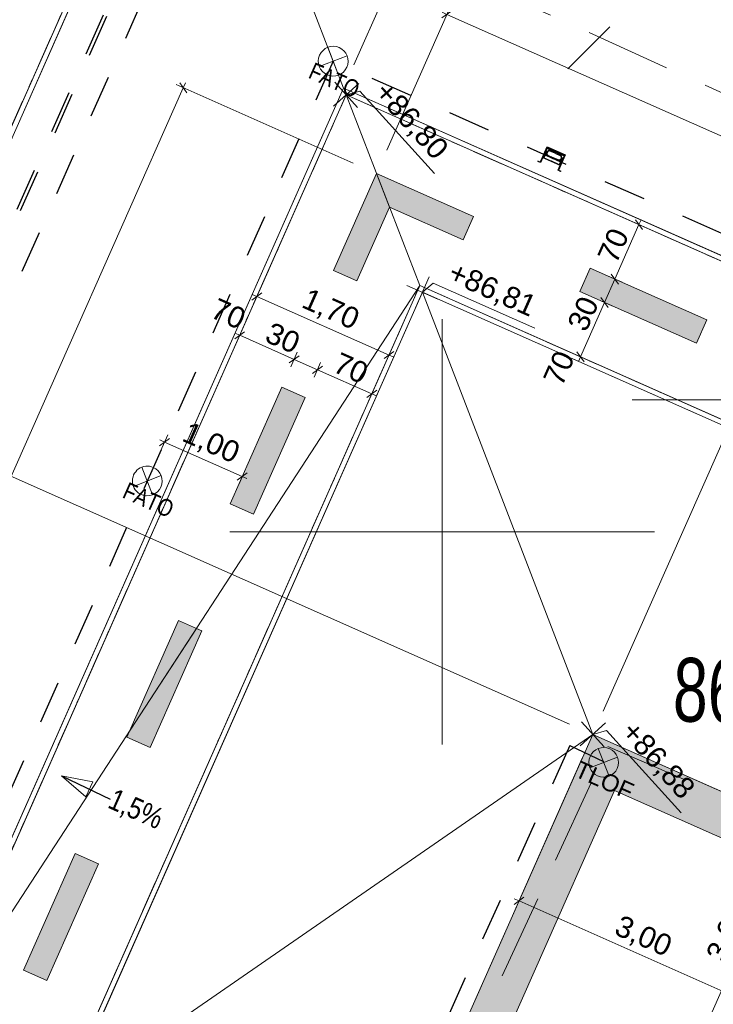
# Model space of a CAD drawing. Header units: metres. Extents: x -1013 to 1493500, y -5789517 to 1032.
# Tile 35 of 66: x -7 to 1, y 9 to 21. Entities that reach past the tile are written whole.
import ezdxf
from ezdxf.xclip import XClip

# ---------------------------------------------------------------- set-up
doc = ezdxf.new("R2010")
doc.units = ezdxf.units.M
doc.header["$MEASUREMENT"] = 0
doc.header["$XCLIPFRAME"] = 0
for name, pattern in [('2_KTCR02', [1.5, 1, -0.5]), ('GUZ', [1, 0.5, -0.5]), ('Kropki i Kreski', [0.72, 0.36, -0.18, 0, -0.18])]:
    doc.linetypes.add(name, pattern=pattern)
for name, color, linetype, lineweight in [('130-Z Teren1', 7, 'Continuous', 13), ('130-Z Teren21', 37, 'Continuous', 5), ('130-Z Teren69', 41, 'Continuous', 13), ('130-Z Teren94', 9, 'Continuous', 13), ('310-W Oświetlenie1', 7, 'Continuous', 13), ('310-W Oświetlenie85', 1, 'Continuous', 25), ('450-K Belki21', 37, 'Continuous', 5), ('450-K Belki69', 41, 'Continuous', 13), ('703-L Płaszczyzny podejścia 2D3', 152, 'Continuous', 30), ('709-L Rzędne terenu25', 5, 'Continuous', 13), ('709-L Rzędne terenu85', 1, 'Continuous', 25), ('711-L Wymiary opisy1', 7, 'Continuous', 13), ('711-L Wymiary opisy85', 1, 'Continuous', 25), ('720-L Oznakowanie lądowiska1', 7, 'Continuous', 13), ('720-L Oznakowanie lądowiska253', 2, 'Continuous', 13), ('720-L Oznakowanie lądowiska91', 255, 'Continuous', 13), ('720-L Oznakowanie lądowiska94', 9, 'Continuous', 13), ('810-G Ogólne2', 4, 'Continuous', 20), ('ex_02_DXF_MZ_500_4_KTCR_D_L_17', 9, 'Continuous', 18), ('ex_02_DXF_MZ_500_4_Podzial_sekcyjny_krzyze7', 9, 'Continuous', 18), ('ex_02_DXF_MZ_500_4_RTPW_T_17', 9, 'Continuous', 18), ('ex_02_DXF_MZ_500_4_SUSM_D_T_07', 9, 'Continuous', 18), ('ex_02_DXF_MZ_500_4_SUUI_E_T_37', 9, 'Continuous', 18)]:
    doc.layers.add(name, color=color, linetype=linetype, lineweight=lineweight)
for name, color, linetype in [('700-L Mapa 1_100 dwg', 7, 'Continuous'), ('711-L Wymiary opisy', 7, 'Continuous'), ('EL-INST_EL', 1, 'GUZ'), ('EL-INST_TEL', 6, 'GUZ')]:
    doc.layers.add(name, color=color, linetype=linetype)
doc.layers.get('700-L Mapa 1_100 dwg').off()
doc.styles.add('STYL_AUTOMATYCZNY_1', font='Arial.ttf')
doc.styles.add('STYL_AUTOMATYCZNY_2', font='Arial.ttf')
doc.styles.add('STYL_AUTOMATYCZNY_3', font='Arial Narrow.ttf')
doc.styles.add('STYL_AUTOMATYCZNY_4', font='Arial.ttf', dxfattribs={"width": 0.7})
doc.dimstyles.new('STYL_AUTOMATYCZNY__1', dxfattribs={"dimtxt": 0.25, "dimasz": 0.095, "dimexe": 0.18, "dimexo": 0.3, "dimgap": 0, "dimtad": 1, "dimzin": 0, "dimdsep": 46, "dimtxsty": 'STYL_AUTOMATYCZNY_2', "dimblk": 'ARROWHEAD_2', "dimblk1": 'ARROWHEAD_2', "dimblk2": 'ARROWHEAD_2', "dimcen": 0.09, "dimclrd": 7, "dimclre": 7, "dimclrt": 1, "dimazin": 0, "dimtfac": 1, "dimtdec": 4, "dimtmove": 0, "dimatfit": 3, "dimfxl": 1, "dimtolj": 1, "dimtzin": 0, "dimarcsym": 0})
doc.dimstyles.new('STYL_AUTOMATYCZNY__2', dxfattribs={"dimtxt": 0.35, "dimasz": 0.095, "dimexe": 0.18, "dimexo": 0.3, "dimgap": 0, "dimtad": 1, "dimzin": 0, "dimdsep": 46, "dimtxsty": 'STYL_AUTOMATYCZNY_2', "dimblk": 'ARROWHEAD_2', "dimblk1": 'ARROWHEAD_2', "dimblk2": 'ARROWHEAD_2', "dimcen": 0.09, "dimclrd": 7, "dimclre": 7, "dimclrt": 1, "dimazin": 0, "dimtfac": 1, "dimtdec": 4, "dimtmove": 0, "dimatfit": 3, "dimfxl": 1, "dimtolj": 1, "dimtzin": 0, "dimarcsym": 0})
doc.dimstyles.new('STYL_AUTOMATYCZNY__5', dxfattribs={"dimtxt": 0.18, "dimasz": 0.3648, "dimexe": 0.18, "dimexo": 0.0625, "dimgap": 0, "dimtad": 0, "dimtih": 1, "dimtoh": 1, "dimdec": 4, "dimzin": 0, "dimdsep": 46, "dimcen": 0.09, "dimadec": 0, "dimazin": 0, "dimtfac": 1, "dimtdec": 4, "dimtmove": 0, "dimatfit": 3, "dimldrblk": 'ARROWHEAD_4', "dimfxl": 1, "dimtolj": 1, "dimtzin": 0, "dimarcsym": 0})

# ---------------------------------------------------------------- blocks, each defined once
blk = doc.blocks.new('*D5')
at = {"layer": '711-L Wymiary opisy1', "color": 7, "linetype": 'Continuous', "lineweight": 13, "transparency": 16777216}
for p, q in [((-4.674, 24.638), (-3.921, 26.336)), ((-3.901, 26.293), (-4.018, 26.208)), ((-4.015, 26.275), (-3.959, 26.25)), ((-3.959, 26.25), (26.485, 12.759)), ((25.771, 11.146), (26.523, 12.845)), ((26.427, 12.717), (26.544, 12.802)), ((26.485, 12.759), (26.541, 12.735))]:
    blk.add_line(p, q, dxfattribs=at)
at = {"layer": '711-L Wymiary opisy85', "color": 1, "lineweight": 25, "transparency": 16777216, "insert": (10.891, 19.724), "char_height": 0.25, "attachment_point": 7, "rotation": 336.1008, "style": 'STYL_AUTOMATYCZNY_2'}
blk.add_mtext('\\A1;{\\pql;\\fArial|b0|i0|c238|p0;\\W1.000000;33,30}', dxfattribs=at)
blk = doc.blocks.new('ARROWHEAD_2')
at = {"color": 0, "linetype": 'Continuous', "lineweight": 0}
for p, q in [((0, 0), (-1, 0)), ((-0.38, -0.66), (0.38, 0.66))]:
    blk.add_line(p, q, dxfattribs=at)
blk = doc.blocks.new('*D7')
at = {"layer": '711-L Wymiary opisy1', "color": 7, "linetype": 'Continuous', "lineweight": 13, "transparency": 16777216}
for p, q in [((-4.674, 24.638), (-4.082, 25.974)), ((-4.061, 25.931), (-4.178, 25.846)), ((-4.176, 25.913), (-4.12, 25.888)), ((-4.12, 25.888), (-1.02, 24.515)), ((-0.962, 24.557), (-1.079, 24.472))]:
    blk.add_line(p, q, dxfattribs=at)
at = {"layer": '711-L Wymiary opisy85', "color": 1, "lineweight": 25, "transparency": 16777216, "insert": (-2.855, 25.383), "char_height": 0.25, "attachment_point": 7, "rotation": 336.1008, "style": 'STYL_AUTOMATYCZNY_2'}
blk.add_mtext('\\A1;{\\pql;\\fArial|b0|i0|c238|p0;\\W1.000000;3,39}', dxfattribs=at)
blk = doc.blocks.new('*D8')
at = {"layer": '711-L Wymiary opisy1', "color": 7, "linetype": 'Continuous', "lineweight": 13, "transparency": 16777216}
for p, q in [((-4.12, 25.888), (-1.02, 24.515)), ((-2.948, 20.165), (-0.982, 24.601)), ((-0.962, 24.557), (-1.079, 24.472)), ((-1.02, 24.515), (23.226, 13.771)), ((21.298, 9.421), (23.264, 13.857)), ((23.284, 13.813), (23.168, 13.728)), ((23.226, 13.771), (26.325, 12.398))]:
    blk.add_line(p, q, dxfattribs=at)
at = {"layer": '711-L Wymiary opisy85', "color": 1, "lineweight": 25, "transparency": 16777216, "insert": (10.731, 19.362), "char_height": 0.25, "attachment_point": 7, "rotation": 336.1008, "style": 'STYL_AUTOMATYCZNY_2'}
blk.add_mtext('\\A1;{\\pql;\\fArial|b0|i0|c238|p0;\\W1.000000;26,52}', dxfattribs=at)
blk = doc.blocks.new('*D10')
at = {"layer": '711-L Wymiary opisy1', "color": 7, "linetype": 'Continuous', "lineweight": 13, "transparency": 16777216}
for p, q in [((-4.674, 24.638), (-4.242, 25.612)), ((-4.222, 25.569), (-4.338, 25.484)), ((-4.336, 25.551), (-4.28, 25.527)), ((-4.28, 25.527), (4.085, 21.82)), ((4.144, 21.862), (4.027, 21.777))]:
    blk.add_line(p, q, dxfattribs=at)
at = {"layer": '711-L Wymiary opisy85', "color": 1, "lineweight": 25, "transparency": 16777216, "insert": (-0.382, 23.854), "char_height": 0.25, "attachment_point": 7, "rotation": 336.1008, "style": 'STYL_AUTOMATYCZNY_2'}
blk.add_mtext('\\A1;{\\pql;\\fArial|b0|i0|c238|p0;\\W1.000000;9,15}', dxfattribs=at)
blk = doc.blocks.new('*D11')
at = {"layer": '711-L Wymiary opisy1', "color": 7, "linetype": 'Continuous', "lineweight": 13, "transparency": 16777216}
for p, q in [((-4.28, 25.527), (4.085, 21.82)), ((-0.015, 12.565), (4.123, 21.905)), ((4.144, 21.862), (4.027, 21.777)), ((4.085, 21.82), (17.799, 15.743)), ((13.698, 6.488), (17.837, 15.828)), ((17.858, 15.785), (17.741, 15.7)), ((17.799, 15.743), (26.165, 12.036))]:
    blk.add_line(p, q, dxfattribs=at)
at = {"layer": '711-L Wymiary opisy85', "color": 1, "lineweight": 25, "transparency": 16777216, "insert": (10.57, 19.001), "char_height": 0.25, "attachment_point": 7, "rotation": 336.1008, "style": 'STYL_AUTOMATYCZNY_2'}
blk.add_mtext('\\A1;{\\pql;\\fArial|b0|i0|c238|p0;\\W1.000000;15,00}', dxfattribs=at)
blk = doc.blocks.new('*D13')
at = {"layer": '711-L Wymiary opisy1', "color": 7, "linetype": 'Continuous', "lineweight": 13, "transparency": 16777216}
for p, q in [((-6.883, 25.249), (-6.968, 25.365)), ((-6.901, 25.363), (-6.926, 25.307)), ((-6.926, 25.307), (-20.416, -5.138)), ((-7.011, 25.345), (-5.07, 24.485)), ((-20.459, -5.079), (-20.374, -5.196)), ((-20.502, -5.1), (-18.561, -5.96)), ((-20.416, -5.138), (-20.441, -5.194))]:
    blk.add_line(p, q, dxfattribs=at)
at = {"layer": '711-L Wymiary opisy85', "color": 1, "lineweight": 25, "transparency": 16777216, "insert": (-13.891, 9.713), "char_height": 0.25, "attachment_point": 7, "rotation": 66.1008, "style": 'STYL_AUTOMATYCZNY_2'}
blk.add_mtext('\\A1;{\\pql;\\fArial|b0|i0|c238|p0;\\W1.000000;33,30}', dxfattribs=at)
blk = doc.blocks.new('*D14')
at = {"layer": '711-L Wymiary opisy1', "color": 7, "linetype": 'Continuous', "lineweight": 13, "transparency": 16777216}
for p, q in [((-6.56, 25.145), (-18.369, -1.506)), ((-6.646, 25.183), (-5.07, 24.485)), ((-6.517, 25.087), (-6.603, 25.203)), ((-6.535, 25.201), (-6.56, 25.145)), ((-18.455, -1.468), (-13.085, -3.847)), ((-18.327, -1.564), (-18.412, -1.447))]:
    blk.add_line(p, q, dxfattribs=at)
at = {"layer": '711-L Wymiary opisy85', "color": 1, "lineweight": 25, "transparency": 16777216, "insert": (-12.684, 11.448), "char_height": 0.25, "attachment_point": 7, "rotation": 66.1008, "style": 'STYL_AUTOMATYCZNY_2'}
blk.add_mtext('\\A1;{\\pql;\\fArial|b0|i0|c238|p0;\\W1.000000;29,15}', dxfattribs=at)
blk = doc.blocks.new('*D16')
at = {"layer": '711-L Wymiary opisy1', "color": 7, "linetype": 'Continuous', "lineweight": 13, "transparency": 16777216}
for p, q in [((-6.28, 25.021), (-5.07, 24.485)), ((-6.152, 24.925), (-6.237, 25.041)), ((-6.17, 25.039), (-6.194, 24.983)), ((-6.194, 24.983), (-9.901, 16.618)), ((-9.859, 16.559), (-9.944, 16.676)), ((-9.987, 16.656), (-0.411, 12.412))]:
    blk.add_line(p, q, dxfattribs=at)
at = {"layer": '711-L Wymiary opisy85', "color": 1, "lineweight": 25, "transparency": 16777216, "insert": (-8.229, 20.516), "char_height": 0.25, "attachment_point": 7, "rotation": 66.1008, "style": 'STYL_AUTOMATYCZNY_2'}
blk.add_mtext('\\A1;{\\pql;\\fArial|b0|i0|c238|p0;\\W1.000000;9,15}', dxfattribs=at)
blk = doc.blocks.new('*D17')
at = {"layer": '711-L Wymiary opisy1', "color": 7, "linetype": 'Continuous', "lineweight": 13, "transparency": 16777216}
for p, q in [((-6.194, 24.983), (-9.901, 16.618)), ((-9.859, 16.559), (-9.944, 16.676)), ((-9.901, 16.618), (-15.978, 2.904)), ((-9.987, 16.656), (-0.411, 12.412)), ((-16.064, 2.942), (-6.488, -1.302)), ((-15.936, 2.845), (-16.021, 2.962))]:
    blk.add_line(p, q, dxfattribs=at)
at = {"layer": '711-L Wymiary opisy85', "color": 1, "lineweight": 25, "transparency": 16777216, "insert": (-13.159, 9.389), "char_height": 0.25, "attachment_point": 7, "rotation": 66.1008, "style": 'STYL_AUTOMATYCZNY_2'}
blk.add_mtext('\\A1;{\\pql;\\fArial|b0|i0|c238|p0;\\W1.000000;15,00}', dxfattribs=at)
blk = doc.blocks.new('*D26')
at = {"layer": '711-L Wymiary opisy1', "color": 7, "linetype": 'Continuous', "lineweight": 13, "transparency": 16777216}
for p, q in [((1.737, 9.116), (-1.005, 10.331)), ((1.775, 9.201), (0.297, 5.864)), ((1.679, 9.073), (1.796, 9.158)), ((4.48, 7.9), (1.737, 9.116)), ((4.518, 7.986), (4.255, 7.392)), ((4.422, 7.858), (4.538, 7.943))]:
    blk.add_line(p, q, dxfattribs=at)
at = {"layer": '711-L Wymiary opisy85', "color": 1, "lineweight": 25, "transparency": 16777216, "insert": (2.824, 8.689), "char_height": 0.25, "attachment_point": 7, "rotation": 336.1008, "style": 'STYL_AUTOMATYCZNY_2'}
blk.add_mtext('\\A1;{\\pql;\\fArial|b0|i0|c238|p0;\\W1.000000;3,00}', dxfattribs=at)
blk = doc.blocks.new('*D27')
at = {"layer": '711-L Wymiary opisy1', "color": 7, "linetype": 'Continuous', "lineweight": 13, "transparency": 16777216}
for p, q in [((-0.259, 12.017), (-1.043, 10.245)), ((-0.947, 10.374), (-1.064, 10.289)), ((-1.005, 10.331), (-1.061, 10.356)), ((1.737, 9.116), (-1.005, 10.331)), ((1.679, 9.073), (1.796, 9.158))]:
    blk.add_line(p, q, dxfattribs=at)
at = {"layer": '711-L Wymiary opisy85', "color": 1, "lineweight": 25, "transparency": 16777216, "insert": (0.081, 9.904), "char_height": 0.25, "attachment_point": 7, "rotation": 336.1008, "style": 'STYL_AUTOMATYCZNY_2'}
blk.add_mtext('\\A1;{\\pql;\\fArial|b0|i0|c238|p0;\\W1.000000;3,00}', dxfattribs=at)
blk = doc.blocks.new('*D28')
at = {"layer": '711-L Wymiary opisy1', "color": 7, "linetype": 'Continuous', "lineweight": 13, "transparency": 16777216}
for p, q in [((0.137, 12.169), (2.33, 11.198)), ((2.244, 11.236), (1.029, 8.493)), ((2.287, 11.177), (2.202, 11.294)), ((2.269, 11.292), (2.244, 11.236)), ((1.029, 8.493), (-0.187, 5.75)), ((0.943, 8.531), (3.859, 7.239)), ((1.071, 8.435), (0.986, 8.551))]:
    blk.add_line(p, q, dxfattribs=at)
at = {"layer": '711-L Wymiary opisy85', "color": 1, "lineweight": 25, "transparency": 16777216, "insert": (1.456, 9.579), "char_height": 0.25, "attachment_point": 7, "rotation": 66.1008, "style": 'STYL_AUTOMATYCZNY_2'}
blk.add_mtext('\\A1;{\\pql;\\fArial|b0|i0|c238|p0;\\W1.000000;3,00}', dxfattribs=at)
blk = doc.blocks.new('*D33')
at = {"layer": '711-L Wymiary opisy1', "color": 7, "linetype": 'Continuous', "lineweight": 13, "transparency": 16777216}
for p, q in [((-5.139, 15.814), (-5.258, 15.544)), ((-5.118, 15.77), (-5.235, 15.685)), ((-5.177, 15.728), (-5.232, 15.753)), ((-4.262, 15.323), (-5.177, 15.728)), ((-4.224, 15.409), (-4.3, 15.237)), ((-4.321, 15.28), (-4.204, 15.365)), ((-4.206, 15.298), (-4.262, 15.323))]:
    blk.add_line(p, q, dxfattribs=at)
at = {"layer": '711-L Wymiary opisy85', "color": 1, "lineweight": 25, "transparency": 16777216, "insert": (-5.004, 15.706), "char_height": 0.25, "attachment_point": 7, "rotation": 336.1008, "style": 'STYL_AUTOMATYCZNY_2'}
blk.add_mtext('\\A1;{\\pql;\\fArial|b0|i0|c238|p0;\\W1.000000;1,00}', dxfattribs=at)
blk = doc.blocks.new('*D34')
at = {"layer": '711-L Wymiary opisy1', "color": 7, "linetype": 'Continuous', "lineweight": 13, "transparency": 16777216}
for p, q in [((-4.33, 16.898), (-3.161, 19.537)), ((-4.234, 17.026), (-4.35, 16.941)), ((-4.348, 17.008), (-4.292, 16.984)), ((-4.292, 16.984), (-3.652, 16.7)), ((-3.594, 16.743), (-3.71, 16.658))]:
    blk.add_line(p, q, dxfattribs=at)
at = {"layer": '711-L Wymiary opisy85', "color": 1, "lineweight": 25, "transparency": 16777216, "char_height": 0.25, "attachment_point": 7, "rotation": 336.1008, "style": 'STYL_AUTOMATYCZNY_2'}
for s, insert in [('\\A1;{\\pql;\\fArial|b0|i0|c238|p0;\\W1.000000;70}', (-4.653, 17.199)), ('\\A1;{\\pql;\\fArial|b0|i0|c238|p0;\\W1.000000;30}', (-4.013, 16.915))]:
    blk.add_mtext(s, dxfattribs=dict(at, insert=insert))
blk = doc.blocks.new('*D35')
at = {"layer": '711-L Wymiary opisy1', "color": 7, "linetype": 'Continuous', "lineweight": 13, "transparency": 16777216}
for p, q in [((-4.292, 16.984), (-3.652, 16.7)), ((-3.594, 16.743), (-3.71, 16.658)), ((-3.69, 16.614), (-3.614, 16.786)), ((-3.652, 16.7), (-3.378, 16.579)), ((-3.319, 16.621), (-3.436, 16.536))]:
    blk.add_line(p, q, dxfattribs=at)
blk = doc.blocks.new('*D36')
at = {"layer": '711-L Wymiary opisy1', "color": 7, "linetype": 'Continuous', "lineweight": 13, "transparency": 16777216}
for p, q in [((-2.776, 16.209), (-2.295, 17.294)), ((-3.652, 16.7), (-3.378, 16.579)), ((-3.319, 16.621), (-3.436, 16.536)), ((-3.416, 16.493), (-3.34, 16.664)), ((-3.378, 16.579), (-2.738, 16.295)), ((-2.796, 16.252), (-2.679, 16.338)), ((-2.738, 16.295), (-2.682, 16.27))]:
    blk.add_line(p, q, dxfattribs=at)
at = {"layer": '711-L Wymiary opisy85', "color": 1, "lineweight": 25, "transparency": 16777216, "insert": (-3.212, 16.56), "char_height": 0.25, "attachment_point": 7, "rotation": 336.1008, "style": 'STYL_AUTOMATYCZNY_2'}
blk.add_mtext('\\A1;{\\pql;\\fArial|b0|i0|c238|p0;\\W1.000000;70}', dxfattribs=at)
blk = doc.blocks.new('*D37')
at = {"layer": '711-L Wymiary opisy1', "color": 7, "linetype": 'Continuous', "lineweight": 13, "transparency": 16777216}
for p, q in [((-0.197, 16.693), (-1.899, 17.447)), ((-0.283, 16.731), (0.001, 17.37)), ((-0.042, 17.429), (0.043, 17.312)), ((-0.325, 16.789), (-0.24, 16.672)), ((-0.307, 16.675), (-0.283, 16.731))]:
    blk.add_line(p, q, dxfattribs=at)
at = {"layer": '711-L Wymiary opisy85', "color": 1, "lineweight": 25, "transparency": 16777216, "char_height": 0.25, "attachment_point": 7, "rotation": 66.1008, "style": 'STYL_AUTOMATYCZNY_2'}
for s, insert in [('\\A1;{\\pql;\\fArial|b0|i0|c238|p0;\\W1.000000;30}', (-0.214, 17.009)), ('\\A1;{\\pql;\\fArial|b0|i0|c238|p0;\\W1.000000;70}', (-0.498, 16.369))]:
    blk.add_mtext(s, dxfattribs=dict(at, insert=insert))
blk = doc.blocks.new('*D38')
at = {"layer": '711-L Wymiary opisy1', "color": 7, "linetype": 'Continuous', "lineweight": 13, "transparency": 16777216}
for p, q in [((0.001, 17.37), (0.122, 17.645)), ((0.08, 17.703), (0.165, 17.586)), ((-0.283, 16.731), (0.001, 17.37)), ((0.087, 17.332), (-0.085, 17.408)), ((-0.042, 17.429), (0.043, 17.312))]:
    blk.add_line(p, q, dxfattribs=at)
blk = doc.blocks.new('*D39')
at = {"layer": '711-L Wymiary opisy1', "color": 7, "linetype": 'Continuous', "lineweight": 13, "transparency": 16777216}
for p, q in [((0.492, 18.247), (-2.765, 19.69)), ((0.449, 18.226), (0.364, 18.343)), ((0.406, 18.285), (0.431, 18.341)), ((0.122, 17.645), (0.406, 18.285)), ((0.001, 17.37), (0.122, 17.645)), ((0.208, 17.607), (0.037, 17.683)), ((0.08, 17.703), (0.165, 17.586))]:
    blk.add_line(p, q, dxfattribs=at)
at = {"layer": '711-L Wymiary opisy85', "color": 1, "lineweight": 25, "transparency": 16777216, "insert": (0.141, 17.811), "char_height": 0.25, "attachment_point": 7, "rotation": 66.1008, "style": 'STYL_AUTOMATYCZNY_2'}
blk.add_mtext('\\A1;{\\pql;\\fArial|b0|i0|c238|p0;\\W1.000000;70}', dxfattribs=at)
blk = doc.blocks.new('*D46')
at = {"layer": '711-L Wymiary opisy1', "color": 7, "linetype": 'Continuous', "lineweight": 13, "transparency": 16777216}
for p, q in [((0.137, 12.169), (2.33, 11.198)), ((2.244, 11.236), (1.029, 8.493)), ((2.287, 11.177), (2.202, 11.294)), ((2.269, 11.292), (2.244, 11.236)), ((1.071, 8.435), (0.986, 8.551))]:
    blk.add_line(p, q, dxfattribs=at)
at = {"layer": '711-L Wymiary opisy85', "color": 1, "lineweight": 25, "transparency": 16777216, "insert": (1.456, 9.579), "char_height": 0.25, "attachment_point": 7, "rotation": 66.1008, "style": 'STYL_AUTOMATYCZNY_2'}
blk.add_mtext('\\A1;{\\pql;\\fArial|b0|i0|c238|p0;\\W1.000000;3,00}', dxfattribs=at)
blk = doc.blocks.new('*D47')
at = {"layer": '711-L Wymiary opisy1', "color": 7, "linetype": 'Continuous', "lineweight": 13, "transparency": 16777216}
for p, q in [((2.244, 11.236), (1.029, 8.493)), ((1.029, 8.493), (-0.187, 5.75)), ((0.943, 8.531), (3.859, 7.239)), ((1.071, 8.435), (0.986, 8.551)), ((-0.144, 5.692), (-0.229, 5.808)), ((-0.272, 5.788), (-0.099, 5.711))]:
    blk.add_line(p, q, dxfattribs=at)
at = {"layer": '711-L Wymiary opisy85', "color": 1, "lineweight": 25, "transparency": 16777216, "insert": (0.24, 6.837), "char_height": 0.25, "attachment_point": 7, "rotation": 66.1008, "style": 'STYL_AUTOMATYCZNY_2'}
blk.add_mtext('\\A1;{\\pql;\\fArial|b0|i0|c238|p0;\\W1.000000;3,00}', dxfattribs=at)
blk = doc.blocks.new('*D51')
at = {"layer": '711-L Wymiary opisy1', "color": 7, "linetype": 'Continuous', "lineweight": 13, "transparency": 16777216}
for p, q in [((-4.128, 17.355), (-3.161, 19.537)), ((-4.031, 17.483), (-4.148, 17.398)), ((-4.146, 17.465), (-4.09, 17.44)), ((-4.09, 17.44), (-2.535, 16.752)), ((-2.573, 16.666), (-2.295, 17.294)), ((-2.594, 16.709), (-2.477, 16.794)), ((-2.535, 16.752), (-2.48, 16.727))]:
    blk.add_line(p, q, dxfattribs=at)
at = {"layer": '711-L Wymiary opisy85', "color": 1, "lineweight": 25, "transparency": 16777216, "insert": (-3.597, 17.277), "char_height": 0.25, "attachment_point": 7, "rotation": 336.1008, "style": 'STYL_AUTOMATYCZNY_2'}
blk.add_mtext('\\A1;{\\pql;\\fArial|b0|i0|c238|p0;\\W1.000000;1,70}', dxfattribs=at)
blk = doc.blocks.new('*D57')
at = {"layer": '711-L Wymiary opisy1', "color": 7, "linetype": 'Continuous', "lineweight": 13, "transparency": 16777216}
for p, q in [((-1.816, 20.844), (-2.561, 19.162)), ((-1.795, 20.801), (-1.912, 20.716)), ((-1.854, 20.758), (-1.91, 20.783)), ((21.003, 10.63), (-1.854, 20.758)), ((21.041, 10.716), (20.295, 9.034)), ((20.944, 10.588), (21.061, 10.673)), ((21.059, 10.605), (21.003, 10.63))]:
    blk.add_line(p, q, dxfattribs=at)
at = {"layer": '711-L Wymiary opisy85', "color": 1, "lineweight": 25, "transparency": 16777216, "insert": (9.054, 16.002), "char_height": 0.35, "attachment_point": 7, "rotation": 336.1008, "style": 'STYL_AUTOMATYCZNY_2'}
blk.add_mtext('\\A1;{\\pql;\\fArial|b0|i0|c238|p0;\\W1.000000;25,00}', dxfattribs=at)
blk = doc.blocks.new('*D58')
at = {"layer": '711-L Wymiary opisy1', "color": 7, "linetype": 'Continuous', "lineweight": 13, "transparency": 16777216}
for p, q in [((-5.041, 19.933), (-2.957, 19.009)), ((-4.913, 19.837), (-4.998, 19.953)), ((-4.931, 19.951), (-4.956, 19.895)), ((-4.956, 19.895), (-15.084, -2.962)), ((-15.17, -2.924), (-13.085, -3.847)), ((-15.126, -2.903), (-15.041, -3.02)), ((-15.084, -2.962), (-15.109, -3.017))]:
    blk.add_line(p, q, dxfattribs=at)
at = {"layer": '711-L Wymiary opisy85', "color": 1, "lineweight": 25, "transparency": 16777216, "insert": (-10.327, 7.946), "char_height": 0.35, "attachment_point": 7, "rotation": 66.1008, "style": 'STYL_AUTOMATYCZNY_2'}
blk.add_mtext('\\A1;{\\pql;\\fArial|b0|i0|c238|p0;\\W1.000000;25,00}', dxfattribs=at)
blk = doc.blocks.new('ARROWHEAD_4')
at = {"color": 0, "linetype": 'Continuous', "lineweight": 0}
blk.add_line((0, 0), (-1, 0), dxfattribs=at)
at = {"color": 0, "linetype": 'Continuous', "lineweight": 0, "flags": 128}
blk.add_lwpolyline([(-1, 0.2679), (0, 0), (-1, -0.2679)], close=True, dxfattribs=at)
blk = doc.blocks.new('Rysunek_1_4', base_point=(-51.91, -72.413))
at = {"layer": 'ex_02_DXF_MZ_500_4_KTCR_D_L_17', "color": 9, "linetype": '2_KTCR02', "lineweight": 18}
for p, q in [((-8.381, 24.253), (5.263, 18.08)), ((-6.234, -1.446), (0.041, 12.149)), ((0.041, 12.149), (13.604, 6.274))]:
    blk.add_line(p, q, dxfattribs=at)
at = {"layer": 'ex_02_DXF_MZ_500_4_Podzial_sekcyjny_krzyze7', "color": 9, "linetype": 'Continuous', "lineweight": 18}
for p, q in [((-1.91, 12.173), (-1.91, 17.173)), ((-4.41, 14.673), (0.59, 14.673))]:
    blk.add_line(p, q, dxfattribs=at)
at = {"layer": 'ex_02_DXF_MZ_500_4_SUSM_D_T_07', "color": 9, "linetype": 'Continuous', "lineweight": 18}
blk.add_line((0.064, 20.613), (-0.431, 20.118), dxfattribs=at)
at = {"layer": 'ex_02_DXF_MZ_500_4_SUUI_E_T_37', "color": 9, "linetype": 'Continuous', "lineweight": 18}
blk.add_line((0.324, 16.226), (5.019, 16.226), dxfattribs=at)
at = {"layer": 'ex_02_DXF_MZ_500_4_RTPW_T_17', "color": 9, "linetype": 'Continuous', "lineweight": 18, "insert": (0.8, 12.434), "char_height": 0.75, "attachment_point": 7, "rotation": 358.683, "style": 'STYL_AUTOMATYCZNY_4'}
blk.add_mtext('\\A1;{\\pql;\\fArial|b0|i0|c238|p0;\\W0.700000;86.69}', dxfattribs=at)

msp = doc.modelspace()

# ---------------------------------------------------------------- hatches: boundary and pattern name
at = {"layer": '720-L Oznakowanie lądowiska253', "linetype": 'Continuous', "lineweight": 13}
msp.add_hatch(color=2, dxfattribs=at).paths.add_polyline_path([(-3.1754, 5.4339), (-2.7183, 5.2313), (0.1176, 11.6311), (12.9172, 5.9593), (10.0813, -0.4405), (10.5385, -0.6431), (13.5769, 6.2139), (-0.137, 12.2908)])
at = {"layer": '720-L Oznakowanie lądowiska91', "linetype": 'Continuous', "lineweight": 13}
for points in [[(-2.6826, 18.8878), (-3.189, 17.7449), (-2.9148, 17.6234), (-2.5299, 18.492), (-1.6613, 18.1071), (-1.5398, 18.3814)], [(1.203, 17.1659), (-0.1684, 17.7736), (-0.29, 17.4994), (1.0814, 16.8917)], [(-4.4044, 15.0022), (-4.1301, 14.8806), (-3.5224, 16.252), (-3.7967, 16.3735)], [(-5.6198, 12.2594), (-5.3455, 12.1378), (-4.7378, 13.5092), (-4.801, 13.5372), (-5.0121, 13.6308), (-5.59, 12.3267)], [(-6.8352, 9.5166), (-6.5609, 9.3951), (-5.9532, 10.7665), (-6.2275, 10.888)]]:
    msp.add_hatch(color=8, dxfattribs=at).paths.add_polyline_path(points)

# ---------------------------------------------------------------- linework, layer by layer
at = {"layer": '130-Z Teren1', "color": 7, "linetype": 'Continuous', "lineweight": 13, "flags": 128}
for points in [[(-13.8136, -4.3557), (-3.0696, 19.8905), (-4.765, 24.2841), (-18.2071, -6.0511)], [(-3.0696, 19.8905), (-4.765, 24.2841), (25.5699, 10.8413), (21.1766, 9.1465)], [(-7.9816, 8.6574), (-3.039, 19.8113), (-2.1735, 17.5684), (-6.4273, 7.9687), (-2.7703, 6.3481), (-3.1754, 5.4339), (-3.5806, 4.5196), (-7.2376, 6.1401), (-11.4914, -3.4596), (-13.7344, -4.3251), (-8.7918, 6.8289)], [(-2.1735, 17.5684), (18.8545, 8.2504), (21.0974, 9.1159), (-3.039, 19.8113)], [(-6.3482, 7.9992), (-2.1429, 17.4892), (-0.137, 12.2908), (-2.746, 6.403)], [(-0.137, 12.2908), (-2.1429, 17.4892), (18.7753, 8.2199), (13.5769, 6.2139)], [(-0.137, 12.2908), (-3.1754, 5.4339), (-6.2139, -1.4231), (7.5, -7.5), (10.5385, -0.6431), (13.5769, 6.2139)]]:
    msp.add_lwpolyline(points, close=True, dxfattribs=at)
at = {"layer": '130-Z Teren21', "color": 37, "linetype": 'Continuous', "lineweight": 5}
for p, q in [((-13.8136, -4.3557), (-3.0696, 19.8905)), ((-13.7344, -4.3251), (-3.039, 19.8113)), ((-3.0696, 19.8905), (21.1766, 9.1465)), ((-3.039, 19.8113), (21.0974, 9.1159)), ((-2.1735, 17.5684), (-6.4273, 7.9687)), ((-2.1429, 17.4892), (-6.3482, 7.9992)), ((-2.1735, 17.5684), (18.8545, 8.2504)), ((-2.1429, 17.4892), (18.7753, 8.2199))]:
    msp.add_line(p, q, dxfattribs=at)
at = {"layer": '130-Z Teren69', "color": 41, "linetype": 'Kropki i Kreski', "lineweight": 13}
for p, q in [((-13.7344, -4.3251), (-3.039, 19.8113)), ((-3.039, 19.8113), (21.0974, 9.1159)), ((-6.4273, 7.9687), (-2.1735, 17.5684)), ((-2.1735, 17.5684), (18.8545, 8.2504))]:
    msp.add_line(p, q, dxfattribs=at)
at = {"layer": '130-Z Teren94', "color": 9, "linetype": 'Continuous', "lineweight": 13}
for p, q in [((-7.9816, 8.6574), (-2.1735, 17.5684)), ((-6.3482, 7.9992), (-0.137, 12.2908))]:
    msp.add_line(p, q, dxfattribs=at)
at = {"layer": '310-W Oświetlenie1', "color": 7, "linetype": 'Continuous', "lineweight": 13}
for p, q in [((-3.0285, 20.2702), (-3.355, 20.1442)), ((-3.2548, 20.3704), (-3.1287, 20.0439)), ((-5.4424, 15.4334), (-5.3164, 15.1069)), ((-5.2162, 15.3332), (-5.5427, 15.2072)), ((-0.0727, 12.1242), (0.0533, 11.7977)), ((0.1536, 12.024), (-0.1729, 11.898))]:
    msp.add_line(p, q, dxfattribs=at)
at = {"layer": '310-W Oświetlenie1', "color": 7, "linetype": 'Continuous', "lineweight": 13, "flags": 128}
for points in [[(-3.2626, 20.0472, -1), (-3.1209, 20.3672, -1)], [(-5.4503, 15.1102, -1), (-5.3085, 15.4301, -1)], [(-0.0806, 11.801, -1), (0.0612, 12.121, -1)]]:
    msp.add_lwpolyline(points, format="xyb", close=True, dxfattribs=at)
at = {"layer": '310-W Oświetlenie85', "color": 1, "linetype": 'Continuous', "lineweight": 25}
for p, q in [((-0.731, 19.0737), (-0.6742, 19.2019)), ((-0.6786, 19.1817), (-0.7258, 19.0752)), ((-0.7178, 19.0678), (-0.6811, 19.1506)), ((-0.6781, 19.1493), (-0.7134, 19.0697)), ((-0.6876, 19.1258), (-0.6768, 19.1502)), ((-0.6804, 19.1226), (-0.6876, 19.1258)), ((-0.4703, 19.0894), (-0.6824, 19.1834)), ((-0.6811, 19.1506), (-0.6781, 19.1493)), ((-0.6696, 19.147), (-0.6804, 19.1226)), ((-0.6679, 19.1462), (-0.6786, 19.1219)), ((-0.4662, 19.0986), (-0.6783, 19.1926)), ((-0.6768, 19.1502), (-0.6696, 19.147)), ((-0.6742, 19.2019), (-0.4621, 19.1079)), ((-0.5816, 19.1244), (-0.6481, 19.1539)), ((-0.5808, 19.1261), (-0.6473, 19.1556)), ((-0.5816, 19.1244), (-0.5152, 19.095)), ((-0.5808, 19.1261), (-0.5144, 19.0967)), ((-0.4621, 19.1079), (-0.5189, 18.9797)), ((-0.7838, 19.0298), (-0.7826, 19.0326)), ((-0.7531, 19.0162), (-0.7838, 19.0298)), ((-0.7826, 19.0326), (-0.7547, 19.0202)), ((-0.7547, 19.0202), (-0.731, 19.0737)), ((-0.7282, 19.0725), (-0.7531, 19.0162)), ((-0.5189, 18.9797), (-0.731, 19.0737)), ((-0.731, 19.0737), (-0.7282, 19.0725)), ((-0.7258, 19.0752), (-0.7164, 19.071)), ((-0.7134, 19.0697), (-0.6235, 19.0299)), ((-0.6718, 19.1004), (-0.6222, 19.0784)), ((-0.671, 19.1021), (-0.6045, 19.0726)), ((-0.5336, 18.9901), (-0.6235, 19.0299)), ((-0.621, 19.0753), (-0.6229, 19.071)), ((-0.6229, 19.071), (-0.6082, 19.0645)), ((-0.621, 19.0753), (-0.621, 19.0753)), ((-0.5934, 19.058), (-0.6082, 19.0645)), ((-0.5381, 19.0432), (-0.6045, 19.0726)), ((-0.5915, 19.0622), (-0.5934, 19.058)), ((-0.5915, 19.0622), (-0.5915, 19.0622)), ((-0.5389, 19.0415), (-0.5884, 19.0634)), ((-0.4984, 19.0696), (-0.5336, 18.9901)), ((-0.532, 18.9855), (-0.4954, 19.0683)), ((-0.474, 19.0911), (-0.5212, 18.9846)), ((-0.5075, 19.0752), (-0.5183, 19.0508)), ((-0.5058, 19.0744), (-0.5166, 19.0501)), ((-0.5166, 19.0501), (-0.5093, 19.0469)), ((-0.5093, 19.0469), (-0.4986, 19.0712)), ((-0.4986, 19.0712), (-0.5058, 19.0744)), ((-0.4954, 19.0683), (-0.4984, 19.0696)), ((-0.5465, 18.9247), (-0.5216, 18.9809)), ((-0.5159, 18.9111), (-0.5465, 18.9247)), ((-0.5189, 18.9797), (-0.5426, 18.9262)), ((-0.5426, 18.9262), (-0.5147, 18.9138)), ((-0.5212, 18.9846), (-0.5306, 18.9887)), ((-0.5216, 18.9809), (-0.5189, 18.9797)), ((-0.5147, 18.9138), (-0.5159, 18.9111))]:
    msp.add_line(p, q, dxfattribs=at)
for centre, radius, start, end in [((-0.6649, 19.1158), 0.0169, 156.10077, 246.10077), ((-0.6649, 19.1158), 0.015, 156.10077, 246.10077), ((-0.6541, 19.1401), 0.0169, 66.10084, 156.10084), ((-0.6541, 19.1401), 0.015, 66.10084, 156.10084), ((-0.6231, 19.0763), 0.00234, 336.10077, 66.10077), ((-0.5894, 19.0613), 0.00234, 66.10084, 156.10084), ((-0.532, 19.0569), 0.0169, 246.10084, 336.10084), ((-0.532, 19.0569), 0.015, 246.10084, 336.10084), ((-0.5212, 19.0812), 0.015, 336.10077, 66.10077), ((-0.5212, 19.0812), 0.0169, 336.10077, 66.10077)]:
    msp.add_arc(centre, radius, start, end, dxfattribs=at)
for p in [(-0.6696, 19.147), (-0.6679, 19.1462), (-0.6718, 19.1004), (-0.671, 19.1021), (-0.5389, 19.0415), (-0.5381, 19.0432), (-0.5075, 19.0752), (-0.5058, 19.0744)]:
    msp.add_point(p, dxfattribs=at)
at = {"layer": '450-K Belki21', "color": 37, "linetype": 'Continuous', "lineweight": 5}
for p, q in [((-18.2863, -6.0816), (-4.7955, 24.3632)), ((-18.2071, -6.0511), (-4.765, 24.2841))]:
    msp.add_line(p, q, dxfattribs=at)
at = {"layer": '450-K Belki69', "color": 41, "linetype": 'Kropki i Kreski', "lineweight": 13}
msp.add_line((-18.2863, -6.0816), (-4.7955, 24.3632), dxfattribs=at)
at = {"layer": '703-L Płaszczyzny podejścia 2D3', "color": 152, "linetype": 'Continuous', "lineweight": 30}
msp.add_circle((8.2273, 10.355), 1021.6593, dxfattribs=at)
at = {"layer": '709-L Rzędne terenu25', "color": 5, "linetype": 'Continuous', "lineweight": 13}
for p, q in [((-3.1872, 19.677), (-2.8909, 19.9457)), ((-3.1734, 19.9595), (-2.9047, 19.6632)), ((-3.039, 19.8113), (-2.8775, 19.8565)), ((-2.8775, 19.8565), (-1.9987, 18.8874)), ((-2.224, 17.3064), (-2.0619, 17.6721)), ((-2.3258, 17.5702), (-1.9601, 17.4082)), ((-2.1429, 17.4892), (-2.0136, 17.596)), ((-2.0136, 17.596), (-0.8176, 17.066)), ((-0.2851, 12.1565), (0.0112, 12.4252)), ((-0.2713, 12.439), (-0.0026, 12.1427)), ((-0.137, 12.2908), (0.0245, 12.336)), ((0.0245, 12.336), (0.9033, 11.3669))]:
    msp.add_line(p, q, dxfattribs=at)
at = {"layer": '720-L Oznakowanie lądowiska1', "color": 7, "linetype": 'Continuous', "lineweight": 13, "flags": 128}
for points in [[(-2.6826, 18.8878), (-3.189, 17.7449), (-2.9148, 17.6234), (-2.5299, 18.492), (-1.6613, 18.1071), (-1.5398, 18.3814)], [(1.203, 17.1659), (1.0814, 16.8917), (-0.29, 17.4994), (-0.1684, 17.7736)], [(-4.4044, 15.0022), (-4.1301, 14.8806), (-3.5224, 16.252), (-3.7967, 16.3735)], [(-5.6198, 12.2594), (-5.3455, 12.1378), (-4.7378, 13.5092), (-4.801, 13.5372), (-5.0121, 13.6308), (-5.59, 12.3267)], [(-3.1754, 5.4339), (-2.7183, 5.2313), (0.1176, 11.6311), (12.9172, 5.9593), (10.0813, -0.4405), (10.5385, -0.6431), (13.5769, 6.2139), (-0.137, 12.2908)], [(-6.8352, 9.5166), (-6.5609, 9.3951), (-5.9532, 10.7665), (-6.2275, 10.888)]]:
    msp.add_lwpolyline(points, close=True, dxfattribs=at)
at = {"layer": '720-L Oznakowanie lądowiska94', "color": 9, "linetype": 'Continuous', "lineweight": 13}
for p, q in [((-2.6826, 18.8878), (-2.5299, 18.492)), ((-4.801, 13.5372), (-5.59, 12.3267))]:
    msp.add_line(p, q, dxfattribs=at)
at = {"layer": '810-G Ogólne2', "color": 4, "linetype": 'Continuous', "lineweight": 20}
msp.add_lwpolyline([(-18.2863, -6.0816), (-4.7955, 24.3632), (25.6493, 10.8724), (12.1585, -19.5724)], close=True, dxfattribs=at)
at = {"layer": 'EL-INST_EL', "linetype": 'GUZ'}
for p, q in [((-4.6428, 23.4736), (-16.9899, -4.3481)), ((-3.1918, 20.2072), (-14.1269, -4.4766)), ((21.4933, 9.2687), (-3.1918, 20.2072)), ((-0.407, 12.1613), (-6.367, -1.079))]:
    msp.add_line(p, q, dxfattribs=at)
at = {"layer": 'EL-INST_EL'}
for p, q in [((-16.5915, -4.1982), (-4.6553, 22.6791)), ((-0.407, 12.1613), (-0.013, 11.9696))]:
    msp.add_line(p, q, dxfattribs=at)
at = {"layer": 'EL-INST_TEL', "linetype": 'GUZ'}
msp.add_line((-4.6788, 23.4895), (-17.0613, -4.3689), dxfattribs=at)

# ---------------------------------------------------------------- block references
at = {"layer": '700-L Mapa 1_100 dwg', "color": 52, "linetype": 'Continuous', "lineweight": 25}
ref = msp.add_blockref('Rysunek_1_4', (-51.9097, -72.4133), dxfattribs=at)
XClip(ref).set_block_clipping_path([(-454.4097296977, -337.82710067), (350.5902703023, 193.0005136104)])

# ---------------------------------------------------------------- texts
at = {"layer": '310-W Oświetlenie1', "color": 7, "lineweight": 13, "char_height": 0.2, "attachment_point": 6, "rotation": 336.10081}
for s, insert, style in [('\\A1;{\\pqr;\\fArial Narrow|b0|i0|c238|p0;\\W1.000000;FATO}', (-2.8986, 19.8597), 'STYL_AUTOMATYCZNY_3'), ('\\A1;{\\pqr;\\fArial Narrow|b0|i0|c238|p0;\\W1.000000;FATO}', (-5.0863, 14.9227), 'STYL_AUTOMATYCZNY_3'), ('\\A1;{\\pqr;\\fArial|b0|i0|c238|p0;\\W1.000000;TLOF}', (0.3251, 11.6045), 'STYL_AUTOMATYCZNY_1')]:
    msp.add_mtext(s, dxfattribs=dict(at, insert=insert, style=style))
at = {"layer": '709-L Rzędne terenu85', "color": 1, "lineweight": 25, "char_height": 0.25, "attachment_point": 7, "style": 'STYL_AUTOMATYCZNY_2'}
for s, insert, rotation in [('\\A1;{\\pql;\\fArial|b0|i0|c238|p0;\\W1.000000;+86,80}', (-2.7565, 19.7975), 312.20162), ('\\A1;{\\pql;\\fArial|b0|i0|c238|p0;\\W1.000000;+86,81}', (-1.8791, 17.591), 336.10081), ('\\A1;{\\pql;\\fArial|b0|i0|c238|p0;\\W1.000000;+86,88}', (0.1455, 12.277), 312.20162)]:
    msp.add_mtext(s, dxfattribs=dict(at, insert=insert, rotation=rotation))
at = {"layer": '711-L Wymiary opisy1', "color": 7, "linetype": 'Continuous', "lineweight": 13, "insert": (-5.8175, 11.5274), "char_height": 0.25, "attachment_point": 4, "rotation": 336.10079, "style": 'STYL_AUTOMATYCZNY_3'}
msp.add_mtext('\\A1;{\\pql;\\fArial Narrow|b0|i0|c238|p0;\\W1.000000;1,5%}', dxfattribs=at)

# ---------------------------------------------------------------- dimensions: what is measured, and where the dimension line sits
at = {"layer": '711-L Wymiary opisy', "color": 7, "linetype": 'Continuous', "lineweight": 13}
for base, p1, p2, angle, dimstyle, picture, middle, turn in [((26.4855, 12.7594), (-4.7955, 24.3632), (25.6491, 10.8719), 336.10081, 'STYL_AUTOMATYCZNY__1', '*D5', (11.3246, 19.6689), 336.10081), ((-1.0204, 24.515), (-4.7955, 24.3632), (-3.0696, 19.8905), 336.10081, 'STYL_AUTOMATYCZNY__1', '*D7', (-2.5083, 25.3657), 336.10081), ((23.2258, 13.771), (-3.0696, 19.8905), (21.1766, 9.1465), 336.10081, 'STYL_AUTOMATYCZNY__1', '*D8', (11.1643, 19.3071), 336.10081), ((4.0855, 21.8196), (-4.7955, 24.3632), (-0.137, 12.2908), 336.10081, 'STYL_AUTOMATYCZNY__1', '*D10', (-0.0355, 23.8372), 336.10081), ((17.7994, 15.7427), (-0.137, 12.2908), (13.5769, 6.2139), 336.10081, 'STYL_AUTOMATYCZNY__1', '*D11', (11.004, 18.9453), 336.10081), ((-20.4165, -5.1377), (-4.7955, 24.3632), (-18.2863, -6.0816), 246.10081, 'STYL_AUTOMATYCZNY__1', '*D13', (-13.8352, 10.1463), 66.10081), ((-18.3695, -1.5056), (-4.7955, 24.3632), (-12.8108, -3.9687), 246.10081, 'STYL_AUTOMATYCZNY__1', '*D14', (-12.6289, 11.8813), 66.10081), ((-9.9012, 16.6176), (-4.7955, 24.3632), (-0.137, 12.2908), 246.10081, 'STYL_AUTOMATYCZNY__1', '*D16', (-8.2118, 20.8621), 66.10081), ((-15.9781, 2.9037), (-0.137, 12.2908), (-6.2139, -1.4231), 246.10081, 'STYL_AUTOMATYCZNY__1', '*D17', (-13.1038, 9.8222), 66.10081), ((-1.8537, 20.7584), (20.1739, 8.7596), (-2.6826, 18.8878), 156.10081, 'STYL_AUTOMATYCZNY__2', '*D57', (9.6607, 15.9241), 336.10081), ((-15.0839, -2.9615), (-2.6826, 18.8878), (-12.8108, -3.9687), 246.10081, 'STYL_AUTOMATYCZNY__2', '*D58', (-10.2495, 8.5529), 66.10081), ((-3.652, 16.7001), (-3.039, 19.8113), (-3.7967, 16.3735), 336.10081, 'STYL_AUTOMATYCZNY__1', '*D34', (-4.4288, 17.2358), 336.10081), ((-2.5354, 16.7516), (-3.039, 19.8113), (-2.1735, 17.5684), 336.10081, 'STYL_AUTOMATYCZNY__1', '*D51', (-3.2508, 17.2601), 336.10081), ((0.406, 18.2848), (-0.1684, 17.7736), (-3.039, 19.8113), 66.10081, 'STYL_AUTOMATYCZNY__1', '*D39', (0.1041, 18.0353), 66.10081), ((0.1224, 17.6448), (-0.29, 17.4994), (-0.1684, 17.7736), 66.10081, 'STYL_AUTOMATYCZNY__1', '*D38', (-0.2512, 17.2336), 66.10081), ((-2.7377, 16.295), (-3.5224, 16.252), (-2.1735, 17.5684), 336.10081, 'STYL_AUTOMATYCZNY__1', '*D36', (-2.9872, 16.597), 336.10081), ((0.0009, 17.3705), (-2.1735, 17.5684), (-0.29, 17.4994), 66.10081, 'STYL_AUTOMATYCZNY__1', '*D37', (-0.5347, 16.5937), 66.10081), ((-3.3777, 16.5786), (-3.7967, 16.3735), (-3.5224, 16.252), 336.10081, 'STYL_AUTOMATYCZNY__1', '*D35', (-3.7888, 16.9522), 336.10081), ((-5.1766, 15.728), (-4.4044, 15.0022), (-5.3794, 15.2702), 156.10081, 'STYL_AUTOMATYCZNY__1', '*D33', (-4.6577, 15.6894), 336.10081), ((-1.0054, 10.3311), (0.175, 5.5899), (-0.137, 12.2908), 156.10081, 'STYL_AUTOMATYCZNY__1', '*D27', (0.4278, 9.8874), 336.10081), ((1.0289, 8.4929), (-0.137, 12.2908), (4.1332, 7.1173), 246.10081, 'STYL_AUTOMATYCZNY__1', '*D28', (1.4725, 9.926), 66.10081), ((1.0289, 8.4929), (-0.137, 12.2908), (4.1332, 7.1173), 246.10081, 'STYL_AUTOMATYCZNY__1', '*D46', (1.4725, 9.926), 66.10081), ((-0.1865, 5.7501), (4.1332, 7.1173), (0.175, 5.5899), 246.10081, 'STYL_AUTOMATYCZNY__1', '*D47', (0.2571, 7.1832), 66.10081), ((1.7374, 9.1157), (4.1332, 7.1173), (0.175, 5.5899), 156.10081, 'STYL_AUTOMATYCZNY__1', '*D26', (3.1705, 8.6721), 336.10081)]:
    dim = msp.add_linear_dim(base=base, p1=p1, p2=p2, angle=angle, dimstyle=dimstyle, dxfattribs=at)
    dim.commit()
    dim.dimension.update_dxf_attribs({"geometry": picture, "text_midpoint": middle, "dimtype": 160, "text_rotation": turn})

# ---------------------------------------------------------------- leaders
at = {"layer": '711-L Wymiary opisy1', "color": 7, "linetype": 'Continuous', "lineweight": 13, "annotation_type": 0, "has_hookline": 1, "hookline_direction": 0, "text_width": 0.6039, "horizontal_direction": (0.91426, -0.405129, 0)}
msp.add_leader([(-6.389, 11.8041), (-5.8175, 11.5274)], dimstyle='STYL_AUTOMATYCZNY__5', dxfattribs=at)

doc.saveas('drawing.dxf')
